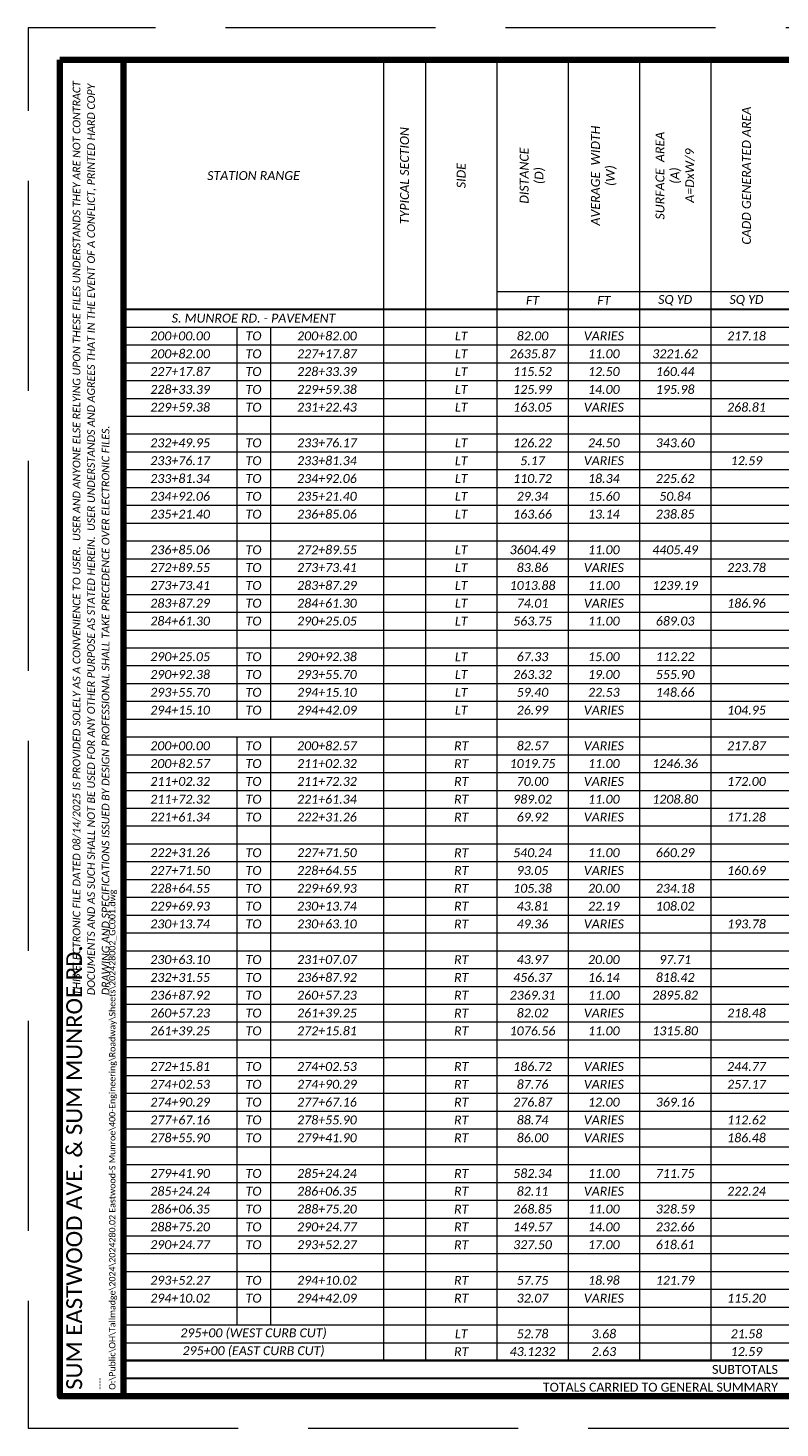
# Paper-space layout '27 PAVEMENT CALCULATIONS' of a CAD drawing. Header units: feet. Extents: x 0 to 34, y 0 to 22.
# Tile 1 of 2: x 0 to 11.8, y 0 to 22. Entities that reach past the tile are written whole.
import ezdxf
from ezdxf.enums import TextEntityAlignment as Align

# ---------------------------------------------------------------- set-up
doc = ezdxf.new("R2010")
doc.units = ezdxf.units.FT
doc.header["$LTSCALE"] = 20
doc.header["$MEASUREMENT"] = 0
doc.linetypes.add('OhDOT_DGN3', pattern=[0.22, 0.165, -0.055])
for name, color, linetype, lineweight in [('0_Xref', 7, 'Continuous', 15), ('SH_Border', 7, 'Continuous', 90), ('SH_Data', 7, 'Continuous', 15), ('SH_Text', 7, 'Continuous', 35)]:
    doc.layers.add(name, color=color, linetype=linetype, lineweight=lineweight)
doc.layers.add('SC_Scratch15', color=7, linetype='Continuous', lineweight=15, plot=False)
doc.layers.add('SH_Cut_Line', color=7, linetype='OhDOT_DGN3', lineweight=15, plot=False)
doc.styles.add('P_Slanted - Normal Fixed Spacing', font='calibrii.ttf', dxfattribs={"height": 0.14})
doc.styles.add('Style - Calibri', font='calibri.ttf')
doc.styles.add('Style - Calibri - Light', font='calibril.ttf', dxfattribs={"height": 0.1})

# ---------------------------------------------------------------- blocks, each defined once
blk = doc.blocks.new('BORDER_1')
at = {"layer": 'SH_Border', "color": 7, "flags": 128}
for points in [[(0.5, 21.5), (1.5, 21.5), (1.5, 0.5), (0.5, 0.5)], [(1.5, 21.5), (33.5, 21.5), (33.5, 0.5), (1.5, 0.5)]]:
    blk.add_lwpolyline(points, close=True, dxfattribs=at)
at = {"layer": 'SH_Cut_Line', "flags": 128}
blk.add_lwpolyline([(0, 0), (34, 0), (34, 22), (0, 22)], close=True, dxfattribs=at)
at = {"layer": 'SC_Scratch15', "color": 1, "insert": (0.702, 6.801), "char_height": 0.12, "width": 14.52263, "attachment_point": 1, "rotation": 90, "line_spacing_factor": 1.14, "style": 'P_Slanted - Normal Fixed Spacing'}
blk.add_mtext('THIS ELECTRONIC FILE DATED 08/14/2025 IS PROVIDED SOLELY AS A CONVENIENCE TO USER.  USER AND ANYONE ELSE RELYING UPON THESE FILES UNDERSTANDS THEY ARE NOT CONTRACT DOCUMENTS AND AS SUCH SHALL NOT BE USED FOR ANY OTHER PURPOSE AS STATED HEREIN.  USER UNDERSTANDS AND AGREES THAT IN THE EVENT OF A CONFLICT, PRINTED HARD COPY DRAWING AND SPECIFICATIONS ISSUED BY DESIGN PROFESSIONAL SHALL TAKE PRECEDENCE OVER ELECTRONIC FILES.', dxfattribs=at)
at = {"layer": 'SH_Border', "color": 132, "true_color": 0x00d2d2, "insert": (1.4, 0.6), "char_height": 0.1, "attachment_point": 7, "rotation": 90, "line_spacing_factor": 1.2, "style": 'Style - Calibri - Light'}
blk.add_mtext('----\\PO:\\\\Public\\\\OH\\\\Tallmadge\\\\2024\\\\2024280.02 Eastwood-S Munroe\\\\400-Engineering\\\\Roadway\\\\Sheets\\\\202428002_GC001.dwg', dxfattribs=at)
at = {"layer": 'SH_Data', "color": 7, "style": 'Style - Calibri'}
blk.add_attdef('C_SHEET_TITLE', text='', height=0.25, rotation=90, dxfattribs=at).set_placement((32.792, 13), align=Align.MIDDLE_CENTER)
at = {"layer": 'SH_Data', "style": 'Style - Calibri'}
blk.add_attdef('PROJ_NAME', text='', height=0.25, rotation=90, dxfattribs=at).set_placement((0.6, 0.6), align=Align.TOP_LEFT)
for tag, p in [('DESIGNER', (32.75, 2.175)), ('REVIEWER', (32.25, 1.675)), ('REVIEWED_DATE', (33.025, 1.675)), ('PIDNO', (32.75, 1.175)), ('C_SHEET_NO', (32.375, 0.675)), ('T_SHEET_NO', (33.125, 0.675))]:
    blk.add_attdef(tag, text='', height=0.14, dxfattribs=at).set_placement(p, align=Align.MIDDLE_CENTER)
blk = doc.blocks.new('*A1294')
at = {"layer": 'SH_Data', "linetype": 'Continuous', "ltscale": 0.131765}
for points in [[(0, 0), (0, -21)], [(0, 0), (30.504, 0)], [(4.085, 0), (4.085, -20.44)], [(4.744, 0), (4.744, -20.44)], [(5.864, 0), (5.864, -20.44)], [(6.984, 0), (6.984, -20.44)], [(8.104, 0), (8.104, -20.44)], [(9.224, 0), (9.224, -20.44)], [(5.864, -3.64), (30.504, -3.64)], [(0, -4.2), (30.504, -4.2)], [(1.779, -4.2), (1.779, -10.36)], [(2.306, -4.2), (2.306, -10.36)], [(0, -4.48), (30.504, -4.48)], [(0, -4.76), (30.504, -4.76)], [(0, -5.04), (30.504, -5.04)], [(0, -5.32), (30.504, -5.32)], [(0, -5.6), (30.504, -5.6)], [(0, -5.88), (30.504, -5.88)], [(0, -6.16), (30.504, -6.16)], [(0, -6.44), (30.504, -6.44)], [(0, -6.72), (30.504, -6.72)], [(0, -7), (30.504, -7)], [(0, -7.28), (30.504, -7.28)], [(0, -7.56), (30.504, -7.56)], [(0, -7.84), (30.504, -7.84)], [(0, -8.12), (30.504, -8.12)], [(0, -8.4), (30.504, -8.4)], [(0, -8.68), (30.504, -8.68)], [(0, -8.96), (30.504, -8.96)], [(0, -9.24), (30.504, -9.24)], [(0, -9.52), (30.504, -9.52)], [(0, -9.8), (30.504, -9.8)], [(0, -10.08), (30.504, -10.08)], [(0, -10.36), (30.504, -10.36)], [(0, -10.64), (30.504, -10.64)], [(1.779, -10.64), (1.779, -19.88)], [(2.306, -10.64), (2.306, -19.88)], [(0, -10.92), (30.504, -10.92)], [(0, -11.2), (30.504, -11.2)], [(0, -11.48), (30.504, -11.48)], [(0, -11.76), (30.504, -11.76)], [(0, -12.04), (30.504, -12.04)], [(0, -12.32), (30.504, -12.32)], [(0, -12.6), (30.504, -12.6)], [(0, -12.88), (30.504, -12.88)], [(0, -13.16), (30.504, -13.16)], [(0, -13.44), (30.504, -13.44)], [(0, -13.72), (30.504, -13.72)], [(0, -14), (30.504, -14)], [(0, -14.28), (30.504, -14.28)], [(0, -14.56), (30.504, -14.56)], [(0, -14.84), (30.504, -14.84)], [(0, -15.12), (30.504, -15.12)], [(0, -15.4), (30.504, -15.4)], [(0, -15.68), (30.504, -15.68)], [(0, -15.96), (30.504, -15.96)], [(0, -16.24), (30.504, -16.24)], [(0, -16.52), (30.504, -16.52)], [(0, -16.8), (30.504, -16.8)], [(0, -17.08), (30.504, -17.08)], [(0, -17.36), (30.504, -17.36)], [(0, -17.64), (30.504, -17.64)], [(0, -17.92), (30.504, -17.92)], [(0, -18.2), (30.504, -18.2)], [(0, -18.48), (30.504, -18.48)], [(0, -18.76), (30.504, -18.76)], [(0, -19.04), (30.504, -19.04)], [(0, -19.32), (30.504, -19.32)], [(0, -19.6), (30.504, -19.6)], [(0, -19.88), (30.504, -19.88)], [(0, -20.16), (30.504, -20.16)], [(0, -21), (30.504, -21)]]:
    blk.add_lwpolyline(points, dxfattribs=at)
at = {"layer": 'SH_Data', "linetype": 'Continuous', "ltscale": 0.131765, "const_width": 0.0329}
for points in [[(0, -3.92), (30.504, -3.92)], [(0, -20.44), (30.504, -20.44)], [(0, -20.72), (30.504, -20.72)]]:
    blk.add_lwpolyline(points, dxfattribs=at)
at = {"layer": 'SH_Text', "char_height": 0.14, "width": 3.64, "attachment_point": 5, "rotation": 90, "style": 'P_Slanted - Normal Fixed Spacing'}
for s, insert in [('CADD GENERATED AREA', (9.784, -1.82)), ('TYPICAL SECTION', (4.414, -1.82)), ('AVERAGE  WIDTH^J(W)', (7.544, -1.82)), ('SURFACE  AREA^J(A)^JA=DxW/9', (8.664, -1.82)), ('DISTANCE^J(D)', (6.424, -1.82)), ('SIDE', (5.304, -1.82))]:
    blk.add_mtext(s, dxfattribs=dict(at, insert=insert))
at = {"layer": 'SH_Text', "insert": (2.042, -1.82), "char_height": 0.14, "width": 3.95294, "attachment_point": 5, "style": 'P_Slanted - Normal Fixed Spacing'}
blk.add_mtext('STATION RANGE', dxfattribs=at)
at = {"layer": 'SH_Text', "char_height": 0.14}
for s, insert, attachment_point, style in [('FT', (6.424, -3.78), 5, 'P_Slanted - Normal Fixed Spacing'), ('FT', (7.544, -3.78), 5, 'P_Slanted - Normal Fixed Spacing'), ('SQ YD', (8.664, -3.78), 5, 'P_Slanted - Normal Fixed Spacing'), ('SQ YD', (9.784, -3.78), 5, 'P_Slanted - Normal Fixed Spacing'), ('S. MUNROE RD. - PAVEMENT', (2.042, -4.06), 5, 'P_Slanted - Normal Fixed Spacing'), ('200+00.00', (0.889, -4.34), 5, 'P_Slanted - Normal Fixed Spacing'), ('TO', (2.042, -4.34), 5, 'P_Slanted - Normal Fixed Spacing'), ('200+82.00', (3.195, -4.34), 5, 'P_Slanted - Normal Fixed Spacing'), ('LT', (5.304, -4.34), 5, 'P_Slanted - Normal Fixed Spacing'), ('82.00', (6.424, -4.34), 5, 'P_Slanted - Normal Fixed Spacing'), ('VARIES', (7.544, -4.34), 5, 'P_Slanted - Normal Fixed Spacing'), ('217.18', (9.784, -4.34), 5, 'P_Slanted - Normal Fixed Spacing'), ('200+82.00', (0.889, -4.62), 5, 'P_Slanted - Normal Fixed Spacing'), ('TO', (2.042, -4.62), 5, 'P_Slanted - Normal Fixed Spacing'), ('227+17.87', (3.195, -4.62), 5, 'P_Slanted - Normal Fixed Spacing'), ('LT', (5.304, -4.62), 5, 'P_Slanted - Normal Fixed Spacing'), ('2635.87', (6.424, -4.62), 5, 'P_Slanted - Normal Fixed Spacing'), ('11.00', (7.544, -4.62), 5, 'P_Slanted - Normal Fixed Spacing'), ('3221.62', (8.664, -4.62), 5, 'P_Slanted - Normal Fixed Spacing'), ('227+17.87', (0.889, -4.9), 5, 'P_Slanted - Normal Fixed Spacing'), ('TO', (2.042, -4.9), 5, 'P_Slanted - Normal Fixed Spacing'), ('228+33.39', (3.195, -4.9), 5, 'P_Slanted - Normal Fixed Spacing'), ('LT', (5.304, -4.9), 5, 'P_Slanted - Normal Fixed Spacing'), ('115.52', (6.424, -4.9), 5, 'P_Slanted - Normal Fixed Spacing'), ('12.50', (7.544, -4.9), 5, 'P_Slanted - Normal Fixed Spacing'), ('160.44', (8.664, -4.9), 5, 'P_Slanted - Normal Fixed Spacing'), ('228+33.39', (0.889, -5.18), 5, 'P_Slanted - Normal Fixed Spacing'), ('TO', (2.042, -5.18), 5, 'P_Slanted - Normal Fixed Spacing'), ('229+59.38', (3.195, -5.18), 5, 'P_Slanted - Normal Fixed Spacing'), ('LT', (5.304, -5.18), 5, 'P_Slanted - Normal Fixed Spacing'), ('125.99', (6.424, -5.18), 5, 'P_Slanted - Normal Fixed Spacing'), ('14.00', (7.544, -5.18), 5, 'P_Slanted - Normal Fixed Spacing'), ('195.98', (8.664, -5.18), 5, 'P_Slanted - Normal Fixed Spacing'), ('229+59.38', (0.889, -5.46), 5, 'P_Slanted - Normal Fixed Spacing'), ('TO', (2.042, -5.46), 5, 'P_Slanted - Normal Fixed Spacing'), ('231+22.43', (3.195, -5.46), 5, 'P_Slanted - Normal Fixed Spacing'), ('LT', (5.304, -5.46), 5, 'P_Slanted - Normal Fixed Spacing'), ('163.05', (6.424, -5.46), 5, 'P_Slanted - Normal Fixed Spacing'), ('VARIES', (7.544, -5.46), 5, 'P_Slanted - Normal Fixed Spacing'), ('268.81', (9.784, -5.46), 5, 'P_Slanted - Normal Fixed Spacing'), ('232+49.95', (0.889, -6.02), 5, 'P_Slanted - Normal Fixed Spacing'), ('TO', (2.042, -6.02), 5, 'P_Slanted - Normal Fixed Spacing'), ('233+76.17', (3.195, -6.02), 5, 'P_Slanted - Normal Fixed Spacing'), ('LT', (5.304, -6.02), 5, 'P_Slanted - Normal Fixed Spacing'), ('126.22', (6.424, -6.02), 5, 'P_Slanted - Normal Fixed Spacing'), ('24.50', (7.544, -6.02), 5, 'P_Slanted - Normal Fixed Spacing'), ('343.60', (8.664, -6.02), 5, 'P_Slanted - Normal Fixed Spacing'), ('233+76.17', (0.889, -6.3), 5, 'P_Slanted - Normal Fixed Spacing'), ('TO', (2.042, -6.3), 5, 'P_Slanted - Normal Fixed Spacing'), ('233+81.34', (3.195, -6.3), 5, 'P_Slanted - Normal Fixed Spacing'), ('LT', (5.304, -6.3), 5, 'P_Slanted - Normal Fixed Spacing'), ('5.17', (6.424, -6.3), 5, 'P_Slanted - Normal Fixed Spacing'), ('VARIES', (7.544, -6.3), 5, 'P_Slanted - Normal Fixed Spacing'), ('12.59', (9.784, -6.3), 5, 'P_Slanted - Normal Fixed Spacing'), ('233+81.34', (0.889, -6.58), 5, 'P_Slanted - Normal Fixed Spacing'), ('TO', (2.042, -6.58), 5, 'P_Slanted - Normal Fixed Spacing'), ('234+92.06', (3.195, -6.58), 5, 'P_Slanted - Normal Fixed Spacing'), ('LT', (5.304, -6.58), 5, 'P_Slanted - Normal Fixed Spacing'), ('110.72', (6.424, -6.58), 5, 'P_Slanted - Normal Fixed Spacing'), ('18.34', (7.544, -6.58), 5, 'P_Slanted - Normal Fixed Spacing'), ('225.62', (8.664, -6.58), 5, 'P_Slanted - Normal Fixed Spacing'), ('234+92.06', (0.889, -6.86), 5, 'P_Slanted - Normal Fixed Spacing'), ('TO', (2.042, -6.86), 5, 'P_Slanted - Normal Fixed Spacing'), ('235+21.40', (3.195, -6.86), 5, 'P_Slanted - Normal Fixed Spacing'), ('LT', (5.304, -6.86), 5, 'P_Slanted - Normal Fixed Spacing'), ('29.34', (6.424, -6.86), 5, 'P_Slanted - Normal Fixed Spacing'), ('15.60', (7.544, -6.86), 5, 'P_Slanted - Normal Fixed Spacing'), ('50.84', (8.664, -6.86), 5, 'P_Slanted - Normal Fixed Spacing'), ('235+21.40', (0.889, -7.14), 5, 'P_Slanted - Normal Fixed Spacing'), ('TO', (2.042, -7.14), 5, 'P_Slanted - Normal Fixed Spacing'), ('236+85.06', (3.195, -7.14), 5, 'P_Slanted - Normal Fixed Spacing'), ('LT', (5.304, -7.14), 5, 'P_Slanted - Normal Fixed Spacing'), ('163.66', (6.424, -7.14), 5, 'P_Slanted - Normal Fixed Spacing'), ('13.14', (7.544, -7.14), 5, 'P_Slanted - Normal Fixed Spacing'), ('238.85', (8.664, -7.14), 5, 'P_Slanted - Normal Fixed Spacing'), ('236+85.06', (0.889, -7.7), 5, 'P_Slanted - Normal Fixed Spacing'), ('TO', (2.042, -7.7), 5, 'P_Slanted - Normal Fixed Spacing'), ('272+89.55', (3.195, -7.7), 5, 'P_Slanted - Normal Fixed Spacing'), ('LT', (5.304, -7.7), 5, 'P_Slanted - Normal Fixed Spacing'), ('3604.49', (6.424, -7.7), 5, 'P_Slanted - Normal Fixed Spacing'), ('11.00', (7.544, -7.7), 5, 'P_Slanted - Normal Fixed Spacing'), ('4405.49', (8.664, -7.7), 5, 'P_Slanted - Normal Fixed Spacing'), ('272+89.55', (0.889, -7.98), 5, 'P_Slanted - Normal Fixed Spacing'), ('TO', (2.042, -7.98), 5, 'P_Slanted - Normal Fixed Spacing'), ('273+73.41', (3.195, -7.98), 5, 'P_Slanted - Normal Fixed Spacing'), ('LT', (5.304, -7.98), 5, 'P_Slanted - Normal Fixed Spacing'), ('83.86', (6.424, -7.98), 5, 'P_Slanted - Normal Fixed Spacing'), ('VARIES', (7.544, -7.98), 5, 'P_Slanted - Normal Fixed Spacing'), ('223.78', (9.784, -7.98), 5, 'P_Slanted - Normal Fixed Spacing'), ('273+73.41', (0.889, -8.26), 5, 'P_Slanted - Normal Fixed Spacing'), ('TO', (2.042, -8.26), 5, 'P_Slanted - Normal Fixed Spacing'), ('283+87.29', (3.195, -8.26), 5, 'P_Slanted - Normal Fixed Spacing'), ('LT', (5.304, -8.26), 5, 'P_Slanted - Normal Fixed Spacing'), ('1013.88', (6.424, -8.26), 5, 'P_Slanted - Normal Fixed Spacing'), ('11.00', (7.544, -8.26), 5, 'P_Slanted - Normal Fixed Spacing'), ('1239.19', (8.664, -8.26), 5, 'P_Slanted - Normal Fixed Spacing'), ('283+87.29', (0.889, -8.54), 5, 'P_Slanted - Normal Fixed Spacing'), ('TO', (2.042, -8.54), 5, 'P_Slanted - Normal Fixed Spacing'), ('284+61.30', (3.195, -8.54), 5, 'P_Slanted - Normal Fixed Spacing'), ('LT', (5.304, -8.54), 5, 'P_Slanted - Normal Fixed Spacing'), ('74.01', (6.424, -8.54), 5, 'P_Slanted - Normal Fixed Spacing'), ('VARIES', (7.544, -8.54), 5, 'P_Slanted - Normal Fixed Spacing'), ('186.96', (9.784, -8.54), 5, 'P_Slanted - Normal Fixed Spacing'), ('284+61.30', (0.889, -8.82), 5, 'P_Slanted - Normal Fixed Spacing'), ('TO', (2.042, -8.82), 5, 'P_Slanted - Normal Fixed Spacing'), ('290+25.05', (3.195, -8.82), 5, 'P_Slanted - Normal Fixed Spacing'), ('LT', (5.304, -8.82), 5, 'P_Slanted - Normal Fixed Spacing'), ('563.75', (6.424, -8.82), 5, 'P_Slanted - Normal Fixed Spacing'), ('11.00', (7.544, -8.82), 5, 'P_Slanted - Normal Fixed Spacing'), ('689.03', (8.664, -8.82), 5, 'P_Slanted - Normal Fixed Spacing'), ('290+25.05', (0.889, -9.38), 5, 'P_Slanted - Normal Fixed Spacing'), ('TO', (2.042, -9.38), 5, 'P_Slanted - Normal Fixed Spacing'), ('290+92.38', (3.195, -9.38), 5, 'P_Slanted - Normal Fixed Spacing'), ('LT', (5.304, -9.38), 5, 'P_Slanted - Normal Fixed Spacing'), ('67.33', (6.424, -9.38), 5, 'P_Slanted - Normal Fixed Spacing'), ('15.00', (7.544, -9.38), 5, 'P_Slanted - Normal Fixed Spacing'), ('112.22', (8.664, -9.38), 5, 'P_Slanted - Normal Fixed Spacing'), ('290+92.38', (0.889, -9.66), 5, 'P_Slanted - Normal Fixed Spacing'), ('TO', (2.042, -9.66), 5, 'P_Slanted - Normal Fixed Spacing'), ('293+55.70', (3.195, -9.66), 5, 'P_Slanted - Normal Fixed Spacing'), ('LT', (5.304, -9.66), 5, 'P_Slanted - Normal Fixed Spacing'), ('263.32', (6.424, -9.66), 5, 'P_Slanted - Normal Fixed Spacing'), ('19.00', (7.544, -9.66), 5, 'P_Slanted - Normal Fixed Spacing'), ('555.90', (8.664, -9.66), 5, 'P_Slanted - Normal Fixed Spacing'), ('293+55.70', (0.889, -9.94), 5, 'P_Slanted - Normal Fixed Spacing'), ('TO', (2.042, -9.94), 5, 'P_Slanted - Normal Fixed Spacing'), ('294+15.10', (3.195, -9.94), 5, 'P_Slanted - Normal Fixed Spacing'), ('LT', (5.304, -9.94), 5, 'P_Slanted - Normal Fixed Spacing'), ('59.40', (6.424, -9.94), 5, 'P_Slanted - Normal Fixed Spacing'), ('22.53', (7.544, -9.94), 5, 'P_Slanted - Normal Fixed Spacing'), ('148.66', (8.664, -9.94), 5, 'P_Slanted - Normal Fixed Spacing'), ('294+15.10', (0.889, -10.22), 5, 'P_Slanted - Normal Fixed Spacing'), ('TO', (2.042, -10.22), 5, 'P_Slanted - Normal Fixed Spacing'), ('294+42.09', (3.195, -10.22), 5, 'P_Slanted - Normal Fixed Spacing'), ('LT', (5.304, -10.22), 5, 'P_Slanted - Normal Fixed Spacing'), ('26.99', (6.424, -10.22), 5, 'P_Slanted - Normal Fixed Spacing'), ('VARIES', (7.544, -10.22), 5, 'P_Slanted - Normal Fixed Spacing'), ('104.95', (9.784, -10.22), 5, 'P_Slanted - Normal Fixed Spacing'), ('200+00.00', (0.889, -10.78), 5, 'P_Slanted - Normal Fixed Spacing'), ('TO', (2.042, -10.78), 5, 'P_Slanted - Normal Fixed Spacing'), ('200+82.57', (3.195, -10.78), 5, 'P_Slanted - Normal Fixed Spacing'), ('RT', (5.304, -10.78), 5, 'P_Slanted - Normal Fixed Spacing'), ('82.57', (6.424, -10.78), 5, 'P_Slanted - Normal Fixed Spacing'), ('VARIES', (7.544, -10.78), 5, 'P_Slanted - Normal Fixed Spacing'), ('217.87', (9.784, -10.78), 5, 'P_Slanted - Normal Fixed Spacing'), ('200+82.57', (0.889, -11.06), 5, 'P_Slanted - Normal Fixed Spacing'), ('TO', (2.042, -11.06), 5, 'P_Slanted - Normal Fixed Spacing'), ('211+02.32', (3.195, -11.06), 5, 'P_Slanted - Normal Fixed Spacing'), ('RT', (5.304, -11.06), 5, 'P_Slanted - Normal Fixed Spacing'), ('1019.75', (6.424, -11.06), 5, 'P_Slanted - Normal Fixed Spacing'), ('11.00', (7.544, -11.06), 5, 'P_Slanted - Normal Fixed Spacing'), ('1246.36', (8.664, -11.06), 5, 'P_Slanted - Normal Fixed Spacing'), ('211+02.32', (0.889, -11.34), 5, 'P_Slanted - Normal Fixed Spacing'), ('TO', (2.042, -11.34), 5, 'P_Slanted - Normal Fixed Spacing'), ('211+72.32', (3.195, -11.34), 5, 'P_Slanted - Normal Fixed Spacing'), ('RT', (5.304, -11.34), 5, 'P_Slanted - Normal Fixed Spacing'), ('70.00', (6.424, -11.34), 5, 'P_Slanted - Normal Fixed Spacing'), ('VARIES', (7.544, -11.34), 5, 'P_Slanted - Normal Fixed Spacing'), ('172.00', (9.784, -11.34), 5, 'P_Slanted - Normal Fixed Spacing'), ('211+72.32', (0.889, -11.62), 5, 'P_Slanted - Normal Fixed Spacing'), ('TO', (2.042, -11.62), 5, 'P_Slanted - Normal Fixed Spacing'), ('221+61.34', (3.195, -11.62), 5, 'P_Slanted - Normal Fixed Spacing'), ('RT', (5.304, -11.62), 5, 'P_Slanted - Normal Fixed Spacing'), ('989.02', (6.424, -11.62), 5, 'P_Slanted - Normal Fixed Spacing'), ('11.00', (7.544, -11.62), 5, 'P_Slanted - Normal Fixed Spacing'), ('1208.80', (8.664, -11.62), 5, 'P_Slanted - Normal Fixed Spacing'), ('221+61.34', (0.889, -11.9), 5, 'P_Slanted - Normal Fixed Spacing'), ('TO', (2.042, -11.9), 5, 'P_Slanted - Normal Fixed Spacing'), ('222+31.26', (3.195, -11.9), 5, 'P_Slanted - Normal Fixed Spacing'), ('RT', (5.304, -11.9), 5, 'P_Slanted - Normal Fixed Spacing'), ('69.92', (6.424, -11.9), 5, 'P_Slanted - Normal Fixed Spacing'), ('VARIES', (7.544, -11.9), 5, 'P_Slanted - Normal Fixed Spacing'), ('171.28', (9.784, -11.9), 5, 'P_Slanted - Normal Fixed Spacing'), ('222+31.26', (0.889, -12.46), 5, 'P_Slanted - Normal Fixed Spacing'), ('TO', (2.042, -12.46), 5, 'P_Slanted - Normal Fixed Spacing'), ('227+71.50', (3.195, -12.46), 5, 'P_Slanted - Normal Fixed Spacing'), ('RT', (5.304, -12.46), 5, 'P_Slanted - Normal Fixed Spacing'), ('540.24', (6.424, -12.46), 5, 'P_Slanted - Normal Fixed Spacing'), ('11.00', (7.544, -12.46), 5, 'P_Slanted - Normal Fixed Spacing'), ('660.29', (8.664, -12.46), 5, 'P_Slanted - Normal Fixed Spacing'), ('227+71.50', (0.889, -12.74), 5, 'P_Slanted - Normal Fixed Spacing'), ('TO', (2.042, -12.74), 5, 'P_Slanted - Normal Fixed Spacing'), ('228+64.55', (3.195, -12.74), 5, 'P_Slanted - Normal Fixed Spacing'), ('RT', (5.304, -12.74), 5, 'P_Slanted - Normal Fixed Spacing'), ('93.05', (6.424, -12.74), 5, 'P_Slanted - Normal Fixed Spacing'), ('VARIES', (7.544, -12.74), 5, 'P_Slanted - Normal Fixed Spacing'), ('160.69', (9.784, -12.74), 5, 'P_Slanted - Normal Fixed Spacing'), ('228+64.55', (0.889, -13.02), 5, 'P_Slanted - Normal Fixed Spacing'), ('TO', (2.042, -13.02), 5, 'P_Slanted - Normal Fixed Spacing'), ('229+69.93', (3.195, -13.02), 5, 'P_Slanted - Normal Fixed Spacing'), ('RT', (5.304, -13.02), 5, 'P_Slanted - Normal Fixed Spacing'), ('105.38', (6.424, -13.02), 5, 'P_Slanted - Normal Fixed Spacing'), ('20.00', (7.544, -13.02), 5, 'P_Slanted - Normal Fixed Spacing'), ('234.18', (8.664, -13.02), 5, 'P_Slanted - Normal Fixed Spacing'), ('229+69.93', (0.889, -13.3), 5, 'P_Slanted - Normal Fixed Spacing'), ('TO', (2.042, -13.3), 5, 'P_Slanted - Normal Fixed Spacing'), ('230+13.74', (3.195, -13.3), 5, 'P_Slanted - Normal Fixed Spacing'), ('RT', (5.304, -13.3), 5, 'P_Slanted - Normal Fixed Spacing'), ('43.81', (6.424, -13.3), 5, 'P_Slanted - Normal Fixed Spacing'), ('22.19', (7.544, -13.3), 5, 'P_Slanted - Normal Fixed Spacing'), ('108.02', (8.664, -13.3), 5, 'P_Slanted - Normal Fixed Spacing'), ('230+13.74', (0.889, -13.58), 5, 'P_Slanted - Normal Fixed Spacing'), ('TO', (2.042, -13.58), 5, 'P_Slanted - Normal Fixed Spacing'), ('230+63.10', (3.195, -13.58), 5, 'P_Slanted - Normal Fixed Spacing'), ('RT', (5.304, -13.58), 5, 'P_Slanted - Normal Fixed Spacing'), ('49.36', (6.424, -13.58), 5, 'P_Slanted - Normal Fixed Spacing'), ('VARIES', (7.544, -13.58), 5, 'P_Slanted - Normal Fixed Spacing'), ('193.78', (9.784, -13.58), 5, 'P_Slanted - Normal Fixed Spacing'), ('230+63.10', (0.889, -14.14), 5, 'P_Slanted - Normal Fixed Spacing'), ('TO', (2.042, -14.14), 5, 'P_Slanted - Normal Fixed Spacing'), ('231+07.07', (3.195, -14.14), 5, 'P_Slanted - Normal Fixed Spacing'), ('RT', (5.304, -14.14), 5, 'P_Slanted - Normal Fixed Spacing'), ('43.97', (6.424, -14.14), 5, 'P_Slanted - Normal Fixed Spacing'), ('20.00', (7.544, -14.14), 5, 'P_Slanted - Normal Fixed Spacing'), ('97.71', (8.664, -14.14), 5, 'P_Slanted - Normal Fixed Spacing'), ('232+31.55', (0.889, -14.42), 5, 'P_Slanted - Normal Fixed Spacing'), ('TO', (2.042, -14.42), 5, 'P_Slanted - Normal Fixed Spacing'), ('236+87.92', (3.195, -14.42), 5, 'P_Slanted - Normal Fixed Spacing'), ('RT', (5.304, -14.42), 5, 'P_Slanted - Normal Fixed Spacing'), ('456.37', (6.424, -14.42), 5, 'P_Slanted - Normal Fixed Spacing'), ('16.14', (7.544, -14.42), 5, 'P_Slanted - Normal Fixed Spacing'), ('818.42', (8.664, -14.42), 5, 'P_Slanted - Normal Fixed Spacing'), ('236+87.92', (0.889, -14.7), 5, 'P_Slanted - Normal Fixed Spacing'), ('TO', (2.042, -14.7), 5, 'P_Slanted - Normal Fixed Spacing'), ('260+57.23', (3.195, -14.7), 5, 'P_Slanted - Normal Fixed Spacing'), ('RT', (5.304, -14.7), 5, 'P_Slanted - Normal Fixed Spacing'), ('2369.31', (6.424, -14.7), 5, 'P_Slanted - Normal Fixed Spacing'), ('11.00', (7.544, -14.7), 5, 'P_Slanted - Normal Fixed Spacing'), ('2895.82', (8.664, -14.7), 5, 'P_Slanted - Normal Fixed Spacing'), ('260+57.23', (0.889, -14.98), 5, 'P_Slanted - Normal Fixed Spacing'), ('TO', (2.042, -14.98), 5, 'P_Slanted - Normal Fixed Spacing'), ('261+39.25', (3.195, -14.98), 5, 'P_Slanted - Normal Fixed Spacing'), ('RT', (5.304, -14.98), 5, 'P_Slanted - Normal Fixed Spacing'), ('82.02', (6.424, -14.98), 5, 'P_Slanted - Normal Fixed Spacing'), ('VARIES', (7.544, -14.98), 5, 'P_Slanted - Normal Fixed Spacing'), ('218.48', (9.784, -14.98), 5, 'P_Slanted - Normal Fixed Spacing'), ('261+39.25', (0.889, -15.26), 5, 'P_Slanted - Normal Fixed Spacing'), ('TO', (2.042, -15.26), 5, 'P_Slanted - Normal Fixed Spacing'), ('272+15.81', (3.195, -15.26), 5, 'P_Slanted - Normal Fixed Spacing'), ('RT', (5.304, -15.26), 5, 'P_Slanted - Normal Fixed Spacing'), ('1076.56', (6.424, -15.26), 5, 'P_Slanted - Normal Fixed Spacing'), ('11.00', (7.544, -15.26), 5, 'P_Slanted - Normal Fixed Spacing'), ('1315.80', (8.664, -15.26), 5, 'P_Slanted - Normal Fixed Spacing'), ('272+15.81', (0.889, -15.82), 5, 'P_Slanted - Normal Fixed Spacing'), ('TO', (2.042, -15.82), 5, 'P_Slanted - Normal Fixed Spacing'), ('274+02.53', (3.195, -15.82), 5, 'P_Slanted - Normal Fixed Spacing'), ('RT', (5.304, -15.82), 5, 'P_Slanted - Normal Fixed Spacing'), ('186.72', (6.424, -15.82), 5, 'P_Slanted - Normal Fixed Spacing'), ('VARIES', (7.544, -15.82), 5, 'P_Slanted - Normal Fixed Spacing'), ('244.77', (9.784, -15.82), 5, 'P_Slanted - Normal Fixed Spacing'), ('274+02.53', (0.889, -16.1), 5, 'P_Slanted - Normal Fixed Spacing'), ('TO', (2.042, -16.1), 5, 'P_Slanted - Normal Fixed Spacing'), ('274+90.29', (3.195, -16.1), 5, 'P_Slanted - Normal Fixed Spacing'), ('RT', (5.304, -16.1), 5, 'P_Slanted - Normal Fixed Spacing'), ('87.76', (6.424, -16.1), 5, 'P_Slanted - Normal Fixed Spacing'), ('VARIES', (7.544, -16.1), 5, 'P_Slanted - Normal Fixed Spacing'), ('257.17', (9.784, -16.1), 5, 'P_Slanted - Normal Fixed Spacing'), ('274+90.29', (0.889, -16.38), 5, 'P_Slanted - Normal Fixed Spacing'), ('TO', (2.042, -16.38), 5, 'P_Slanted - Normal Fixed Spacing'), ('277+67.16', (3.195, -16.38), 5, 'P_Slanted - Normal Fixed Spacing'), ('RT', (5.304, -16.38), 5, 'P_Slanted - Normal Fixed Spacing'), ('276.87', (6.424, -16.38), 5, 'P_Slanted - Normal Fixed Spacing'), ('12.00', (7.544, -16.38), 5, 'P_Slanted - Normal Fixed Spacing'), ('369.16', (8.664, -16.38), 5, 'P_Slanted - Normal Fixed Spacing'), ('277+67.16', (0.889, -16.66), 5, 'P_Slanted - Normal Fixed Spacing'), ('TO', (2.042, -16.66), 5, 'P_Slanted - Normal Fixed Spacing'), ('278+55.90', (3.195, -16.66), 5, 'P_Slanted - Normal Fixed Spacing'), ('RT', (5.304, -16.66), 5, 'P_Slanted - Normal Fixed Spacing'), ('88.74', (6.424, -16.66), 5, 'P_Slanted - Normal Fixed Spacing'), ('VARIES', (7.544, -16.66), 5, 'P_Slanted - Normal Fixed Spacing'), ('112.62', (9.784, -16.66), 5, 'P_Slanted - Normal Fixed Spacing'), ('278+55.90', (0.889, -16.94), 5, 'P_Slanted - Normal Fixed Spacing'), ('TO', (2.042, -16.94), 5, 'P_Slanted - Normal Fixed Spacing'), ('279+41.90', (3.195, -16.94), 5, 'P_Slanted - Normal Fixed Spacing'), ('RT', (5.304, -16.94), 5, 'P_Slanted - Normal Fixed Spacing'), ('86.00', (6.424, -16.94), 5, 'P_Slanted - Normal Fixed Spacing'), ('VARIES', (7.544, -16.94), 5, 'P_Slanted - Normal Fixed Spacing'), ('186.48', (9.784, -16.94), 5, 'P_Slanted - Normal Fixed Spacing'), ('279+41.90', (0.889, -17.5), 5, 'P_Slanted - Normal Fixed Spacing'), ('TO', (2.042, -17.5), 5, 'P_Slanted - Normal Fixed Spacing'), ('285+24.24', (3.195, -17.5), 5, 'P_Slanted - Normal Fixed Spacing'), ('RT', (5.304, -17.5), 5, 'P_Slanted - Normal Fixed Spacing'), ('582.34', (6.424, -17.5), 5, 'P_Slanted - Normal Fixed Spacing'), ('11.00', (7.544, -17.5), 5, 'P_Slanted - Normal Fixed Spacing'), ('711.75', (8.664, -17.5), 5, 'P_Slanted - Normal Fixed Spacing'), ('285+24.24', (0.889, -17.78), 5, 'P_Slanted - Normal Fixed Spacing'), ('TO', (2.042, -17.78), 5, 'P_Slanted - Normal Fixed Spacing'), ('286+06.35', (3.195, -17.78), 5, 'P_Slanted - Normal Fixed Spacing'), ('RT', (5.304, -17.78), 5, 'P_Slanted - Normal Fixed Spacing'), ('82.11', (6.424, -17.78), 5, 'P_Slanted - Normal Fixed Spacing'), ('VARIES', (7.544, -17.78), 5, 'P_Slanted - Normal Fixed Spacing'), ('222.24', (9.784, -17.78), 5, 'P_Slanted - Normal Fixed Spacing'), ('286+06.35', (0.889, -18.06), 5, 'P_Slanted - Normal Fixed Spacing'), ('TO', (2.042, -18.06), 5, 'P_Slanted - Normal Fixed Spacing'), ('288+75.20', (3.195, -18.06), 5, 'P_Slanted - Normal Fixed Spacing'), ('RT', (5.304, -18.06), 5, 'P_Slanted - Normal Fixed Spacing'), ('268.85', (6.424, -18.06), 5, 'P_Slanted - Normal Fixed Spacing'), ('11.00', (7.544, -18.06), 5, 'P_Slanted - Normal Fixed Spacing'), ('328.59', (8.664, -18.06), 5, 'P_Slanted - Normal Fixed Spacing'), ('288+75.20', (0.889, -18.34), 5, 'P_Slanted - Normal Fixed Spacing'), ('TO', (2.042, -18.34), 5, 'P_Slanted - Normal Fixed Spacing'), ('290+24.77', (3.195, -18.34), 5, 'P_Slanted - Normal Fixed Spacing'), ('RT', (5.304, -18.34), 5, 'P_Slanted - Normal Fixed Spacing'), ('149.57', (6.424, -18.34), 5, 'P_Slanted - Normal Fixed Spacing'), ('14.00', (7.544, -18.34), 5, 'P_Slanted - Normal Fixed Spacing'), ('232.66', (8.664, -18.34), 5, 'P_Slanted - Normal Fixed Spacing'), ('290+24.77', (0.889, -18.62), 5, 'P_Slanted - Normal Fixed Spacing'), ('TO', (2.042, -18.62), 5, 'P_Slanted - Normal Fixed Spacing'), ('293+52.27', (3.195, -18.62), 5, 'P_Slanted - Normal Fixed Spacing'), ('RT', (5.304, -18.62), 5, 'P_Slanted - Normal Fixed Spacing'), ('327.50', (6.424, -18.62), 5, 'P_Slanted - Normal Fixed Spacing'), ('17.00', (7.544, -18.62), 5, 'P_Slanted - Normal Fixed Spacing'), ('618.61', (8.664, -18.62), 5, 'P_Slanted - Normal Fixed Spacing'), ('293+52.27', (0.889, -19.18), 5, 'P_Slanted - Normal Fixed Spacing'), ('TO', (2.042, -19.18), 5, 'P_Slanted - Normal Fixed Spacing'), ('294+10.02', (3.195, -19.18), 5, 'P_Slanted - Normal Fixed Spacing'), ('RT', (5.304, -19.18), 5, 'P_Slanted - Normal Fixed Spacing'), ('57.75', (6.424, -19.18), 5, 'P_Slanted - Normal Fixed Spacing'), ('18.98', (7.544, -19.18), 5, 'P_Slanted - Normal Fixed Spacing'), ('121.79', (8.664, -19.18), 5, 'P_Slanted - Normal Fixed Spacing'), ('294+10.02', (0.889, -19.46), 5, 'P_Slanted - Normal Fixed Spacing'), ('TO', (2.042, -19.46), 5, 'P_Slanted - Normal Fixed Spacing'), ('294+42.09', (3.195, -19.46), 5, 'P_Slanted - Normal Fixed Spacing'), ('RT', (5.304, -19.46), 5, 'P_Slanted - Normal Fixed Spacing'), ('32.07', (6.424, -19.46), 5, 'P_Slanted - Normal Fixed Spacing'), ('VARIES', (7.544, -19.46), 5, 'P_Slanted - Normal Fixed Spacing'), ('115.20', (9.784, -19.46), 5, 'P_Slanted - Normal Fixed Spacing'), ('295+00 (WEST CURB CUT)', (2.042, -20.02), 5, 'P_Slanted - Normal Fixed Spacing'), ('LT', (5.304, -20.02), 5, 'P_Slanted - Normal Fixed Spacing'), ('52.78', (6.424, -20.02), 5, 'P_Slanted - Normal Fixed Spacing'), ('3.68', (7.544, -20.02), 5, 'P_Slanted - Normal Fixed Spacing'), ('21.58', (9.784, -20.02), 5, 'P_Slanted - Normal Fixed Spacing'), ('295+00 (EAST CURB CUT)', (2.042, -20.3), 5, 'P_Slanted - Normal Fixed Spacing'), ('RT', (5.304, -20.3), 5, 'P_Slanted - Normal Fixed Spacing'), ('43.1232', (6.424, -20.3), 5, 'P_Slanted - Normal Fixed Spacing'), ('2.63', (7.544, -20.3), 5, 'P_Slanted - Normal Fixed Spacing'), ('12.59', (9.784, -20.3), 5, 'P_Slanted - Normal Fixed Spacing'), ('SUBTOTALS  ', (10.278, -20.58), 6, 'Style - Calibri'), ('TOTALS CARRIED TO GENERAL SUMMARY  ', (10.278, -20.86), 6, 'Style - Calibri')]:
    blk.add_mtext(s, dxfattribs=dict(at, insert=insert, attachment_point=attachment_point, style=style))

psp = doc.layouts.new('27 PAVEMENT CALCULATIONS')

# ---------------------------------------------------------------- block references
at = {"layer": '0_Xref'}
ref = psp.add_blockref('BORDER_1', (0, 0), dxfattribs=at)
ref.add_attrib('PROJ_NAME', 'SUM EASTWOOD AVE. & SUM MUNROE RD.', dxfattribs={"layer": 'SH_Data', "height": 0.25, "rotation": 90, "style": 'Style - Calibri'}).set_placement((0.6, 0.6), align=Align.TOP_LEFT)
psp.add_blockref('*A1294', (1.5, 21.5), dxfattribs=at)

doc.saveas('drawing.dxf')
